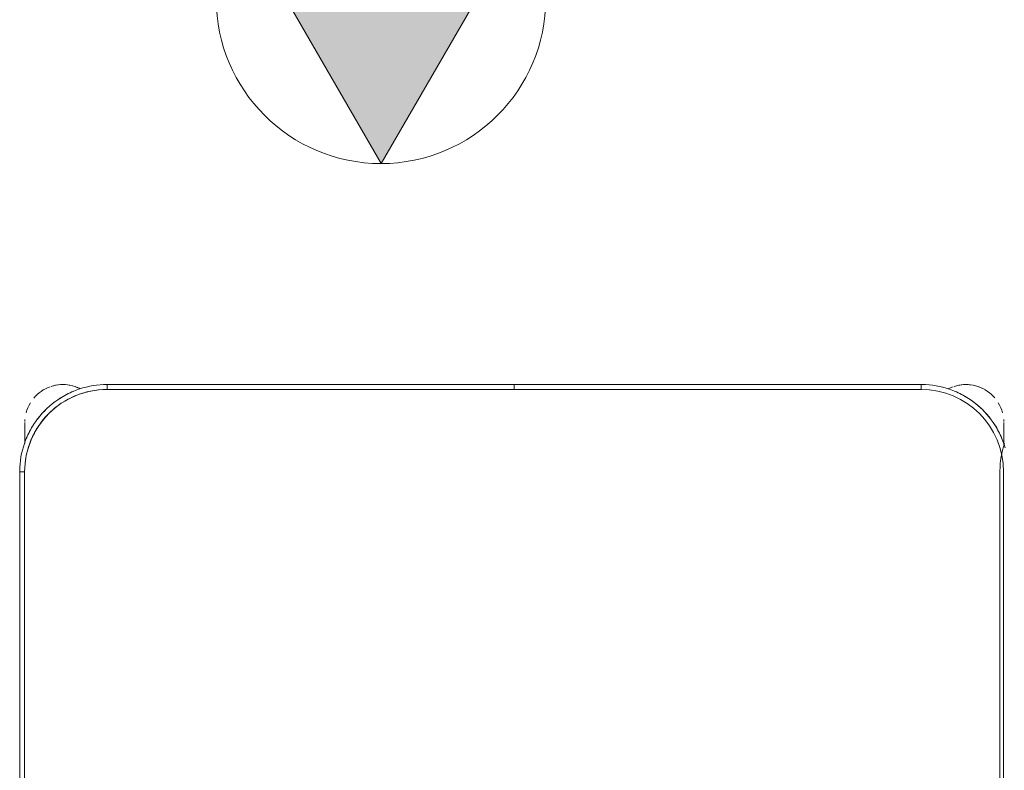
# Model space of a CAD drawing. Header units: metres. Extents: x 2.9 to 42.3, y -72.9 to -49.3.
# Tile 86 of 256: x 8.461 to 9.058, y -61.907 to -61.451. Entities that reach past the tile are written whole.
import ezdxf

# ---------------------------------------------------------------- set-up
doc = ezdxf.new("R2010")
doc.units = ezdxf.units.M
doc.linetypes.add('Oculto 1_5', pattern=[0.0022, 0.0015, -0.0007])
doc.layers.add('I-FURN', color=7, linetype='Continuous', lineweight=18)
doc.layers.add('M-MNTG', color=7, linetype='Continuous', lineweight=18)

# ---------------------------------------------------------------- blocks, each defined once
blk = doc.blocks.new('ConjuntoParaAlunoTamanho6 - CJA06_ConjuntoParaAlunoTamanho6-V26-2PAV')
at = {"layer": 'I-FURN', "color": 253, "true_color": 0xaaaaaa}
for p, q in [((0.3, -0.33203), (0.3, 0.01197)), ((0.3, -0.33203), (0.3, 0.01197)), ((0.3, -0.33203), (0.297, -0.33203)), ((-0.29713, -0.34835), (-0.29713, -0.35394)), ((-0.29713, -0.34868), (-0.29713, -0.36203)), ((0.29687, -0.35394), (0.29687, -0.3492)), ((0.29687, -0.36203), (0.29687, -0.34961)), ((-0.29713, -0.35705), (-0.29713, -0.36203)), ((0.29687, -0.36203), (0.29687, -0.35705)), ((-0.247, -0.38503), (-0.247, -0.38203)), ((-0.00005, -0.38203), (-0.00005, -0.38503)), ((0.00005, -0.38503), (0.00005, -0.38203)), ((0.247, -0.38503), (0.247, -0.38203)), ((-0.247, -0.38503), (-0.00005, -0.38503)), ((-0.247, -0.38503), (-0.00005, -0.38503)), ((0.00005, -0.38503), (0.247, -0.38503)), ((0.00005, -0.38503), (0.247, -0.38503))]:
    blk.add_line(p, q, dxfattribs=at)
at = {"layer": 'I-FURN', "color": 253, "true_color": 0xaaaaaa, "flags": 128}
for points in [[(-0.297, 0.01197), (-0.297, -0.07403), (-0.297, -0.16003), (-0.297, -0.24603), (-0.297, -0.33203)], [(-0.297, -0.33203), (-0.297, -0.24603), (-0.297, -0.16003), (-0.297, -0.07403), (-0.297, 0.01197)], [(0.297, -0.33203), (0.297, -0.24603), (0.297, -0.16003), (0.297, -0.07403), (0.297, 0.01197)], [(0.297, 0.01197), (0.297, -0.07403), (0.297, -0.16003), (0.297, -0.24603), (0.297, -0.33203)], [(0.247, -0.38503), (0.24912, -0.38499), (0.25124, -0.38486), (0.25334, -0.38465), (0.25544, -0.38436), (0.25753, -0.38398), (0.2596, -0.38351), (0.26165, -0.38297), (0.26367, -0.38234), (0.26567, -0.38164), (0.26764, -0.38085), (0.26957, -0.37999), (0.27147, -0.37904), (0.27333, -0.37803), (0.27515, -0.37694), (0.27693, -0.37578), (0.27865, -0.37454), (0.28033, -0.37324), (0.28195, -0.37188), (0.28351, -0.37045), (0.28502, -0.36896), (0.28647, -0.36741), (0.28785, -0.3658), (0.28917, -0.36414), (0.29042, -0.36243), (0.2916, -0.36067), (0.29271, -0.35886), (0.29374, -0.35701), (0.29471, -0.35512), (0.29559, -0.3532), (0.2964, -0.35124), (0.29713, -0.34925), (0.29777, -0.34723), (0.29834, -0.34519), (0.29883, -0.34312), (0.29923, -0.34104), (0.29955, -0.33895), (0.29978, -0.33684), (0.29993, -0.33472), (0.3, -0.33261), (0.3, -0.33203)], [(-0.29794, -0.34668), (-0.29731, -0.34871), (-0.2966, -0.3507), (-0.29582, -0.35267), (-0.29495, -0.35461), (-0.29401, -0.35651), (-0.29299, -0.35837), (-0.2919, -0.36019), (-0.29074, -0.36196), (-0.28951, -0.36368), (-0.28821, -0.36536), (-0.28685, -0.36698), (-0.28542, -0.36855), (-0.28393, -0.37005), (-0.28238, -0.3715), (-0.28077, -0.37288), (-0.27911, -0.3742), (-0.2774, -0.37545), (-0.27564, -0.37663), (-0.27383, -0.37774), (-0.27198, -0.37878), (-0.27009, -0.37974), (-0.26816, -0.38062), (-0.2662, -0.38143), (-0.26421, -0.38216), (-0.2622, -0.38281), (-0.26015, -0.38338), (-0.25809, -0.38386), (-0.25601, -0.38426), (-0.25391, -0.38458), (-0.25181, -0.38482), (-0.24969, -0.38497), (-0.24757, -0.38503), (-0.247, -0.38503)], [(-0.29713, -0.34907), (-0.29713, -0.34973), (-0.29713, -0.35038), (-0.29713, -0.35102), (-0.29713, -0.35165), (-0.29713, -0.35227), (-0.29713, -0.35288), (-0.29713, -0.35348), (-0.29713, -0.35406), (-0.29713, -0.35463), (-0.29713, -0.35518), (-0.29713, -0.35572), (-0.29713, -0.35624), (-0.29713, -0.35674), (-0.29713, -0.35722), (-0.29713, -0.35769), (-0.29713, -0.35813), (-0.29713, -0.35855), (-0.29713, -0.35895), (-0.29713, -0.35933), (-0.29713, -0.35969), (-0.29713, -0.36002), (-0.29713, -0.36033), (-0.29713, -0.36061), (-0.29713, -0.36087), (-0.29713, -0.36111), (-0.29713, -0.36131), (-0.29713, -0.3615), (-0.29713, -0.36165), (-0.29713, -0.36178), (-0.29713, -0.36188), (-0.29713, -0.36196), (-0.29713, -0.36201), (-0.29713, -0.36203)], [(0.29687, -0.36203), (0.29687, -0.36201), (0.29687, -0.36197), (0.29687, -0.36191), (0.29687, -0.36181), (0.29687, -0.36169), (0.29687, -0.36154), (0.29687, -0.36137), (0.29687, -0.36117), (0.29687, -0.36094), (0.29687, -0.36069), (0.29687, -0.36041), (0.29687, -0.36011), (0.29687, -0.35978), (0.29687, -0.35943), (0.29687, -0.35906), (0.29687, -0.35866), (0.29687, -0.35825), (0.29687, -0.35781), (0.29687, -0.35735), (0.29687, -0.35687), (0.29687, -0.35638), (0.29687, -0.35586), (0.29687, -0.35533), (0.29687, -0.35478), (0.29687, -0.35421), (0.29687, -0.35363), (0.29687, -0.35304), (0.29687, -0.35244), (0.29687, -0.35182), (0.29687, -0.35119), (0.29687, -0.35055), (0.29687, -0.3499)], [(-0.247, -0.38203), (-0.1235, -0.38203), (0, -0.38203), (0.1235, -0.38203), (0.247, -0.38203)], [(-0.00005, -0.38203), (-0.06179, -0.38203), (-0.12353, -0.38203), (-0.18526, -0.38203), (-0.247, -0.38203)], [(0.247, -0.38203), (0.18526, -0.38203), (0.12352, -0.38203), (0.06179, -0.38203), (0.00005, -0.38203)]]:
    blk.add_lwpolyline(points, dxfattribs=at)
at = {"layer": 'I-FURN', "color": 253, "true_color": 0xaaaaaa}
for centre, radius, start, end in [((-0.247, -0.33203), 0.05, 180, 270), ((-0.247, -0.33203), 0.05, 180, 270), ((0.247, -0.33203), 0.05, 270, 360), ((0.247, -0.33203), 0.05, 270, 0), ((-0.247, -0.33203), 0.053, 202.5, 212.69993), ((0.247, -0.33203), 0.053, 327.30007, 337.5), ((0.247, -0.33203), 0.053, 327.30007, 337.5), ((-0.27413, -0.36203), 0.023, 181.48656, 184.41224), ((-0.247, -0.33203), 0.053, 217.1607, 233.14964), ((0.247, -0.33203), 0.053, 307.1607, 323.14964), ((0.247, -0.33203), 0.053, 307.1607, 323.14964), ((0.27387, -0.36203), 0.023, 355.58784, 358.51344), ((-0.27413, -0.36203), 0.023, 194.46313, 211.29748), ((0.27387, -0.36203), 0.023, 328.70279, 345.53679), ((-0.27413, -0.36203), 0.023, 220.15845, 250.98921), ((-0.27413, -0.36203), 0.023, 241.29896, 288), ((-0.247, -0.33203), 0.053, 237.30007, 247.5), ((0.247, -0.33203), 0.053, 292.5, 302.69993), ((0.247, -0.33203), 0.053, 292.5, 302.69993), ((0.27387, -0.36203), 0.023, 289.64716, 320.10645), ((-0.27413, -0.36203), 0.023, 255.53308, 284.46692), ((-0.27413, -0.36203), 0.023, 289.64716, 297.85925), ((0.27387, -0.36203), 0.023, 242.37001, 250.98921), ((0.27387, -0.36203), 0.023, 243.53772, 288), ((0.27387, -0.36203), 0.023, 255.53308, 284.46692)]:
    blk.add_arc(centre, radius, start, end, dxfattribs=at)
blk = doc.blocks.new('ConjuntoParaAlunoTamanho6 - CJA06_ConjuntoParaAlunoTamanho6-V27-2PAV')
at = {"layer": 'I-FURN', "color": 253, "true_color": 0xaaaaaa}
blk.add_line((0.3, -0.33203), (0.3, 0.01197), dxfattribs=at)
at = {"layer": 'I-FURN', "color": 253, "true_color": 0xaaaaaa, "flags": 128}
blk.add_lwpolyline([(0.29713, -0.34925), (0.29777, -0.34723), (0.29834, -0.34519), (0.29883, -0.34312), (0.29923, -0.34104), (0.29955, -0.33895), (0.29978, -0.33684), (0.29993, -0.33472), (0.3, -0.33261), (0.3, -0.33203)], dxfattribs=at)
blk = doc.blocks.new('4 GRE - ESCOLA DE CINEMA E AUDIOVISUAL CINE REX R07_rvt-1-2PAV')
at = {"layer": 'I-FURN', "color": 253, "lineweight": 18, "true_color": 0xaaaaaa, "rotation": 180}
for name, p in [('ConjuntoParaAlunoTamanho6 - CJA06_ConjuntoParaAlunoTamanho6-V26-2PAV', (8.7609, -62.05751)), ('ConjuntoParaAlunoTamanho6 - CJA06_ConjuntoParaAlunoTamanho6-V27-2PAV', (9.35566, -62.05751))]:
    blk.add_blockref(name, p, dxfattribs=at)
blk = doc.blocks.new('Ponto de força - PONTO DE FORÇA - EQUIPAMENTO-V59-2PAV')
at = {"layer": 'M-MNTG', "linetype": 'Oculto 1_5', "true_color": 0xff0000}
blk.add_hatch(color=1, dxfattribs=at).paths.add_polyline_path([(0, -0.1), (0.0866, 0.05), (-0.0866, 0.05), (-0.0585, 0.00133)])
at = {"layer": 'M-MNTG'}
for p, q in [((0.0866, 0.05), (-0.0866, 0.05)), ((-0.0866, 0.05), (0, -0.1)), ((0, -0.1), (0.0866, 0.05))]:
    blk.add_line(p, q, dxfattribs=at)
blk.add_circle((0, 0), 0.1, dxfattribs=at)

msp = doc.modelspace()

# ---------------------------------------------------------------- block references
at = {"lineweight": 5}
msp.add_blockref('4 GRE - ESCOLA DE CINEMA E AUDIOVISUAL CINE REX R07_rvt-1-2PAV', (0, 0), dxfattribs=at)
at = {"layer": 'M-MNTG'}
msp.add_blockref('Ponto de força - PONTO DE FORÇA - EQUIPAMENTO-V59-2PAV', (8.68016, -61.43828), dxfattribs=at)

doc.saveas('drawing.dxf')
